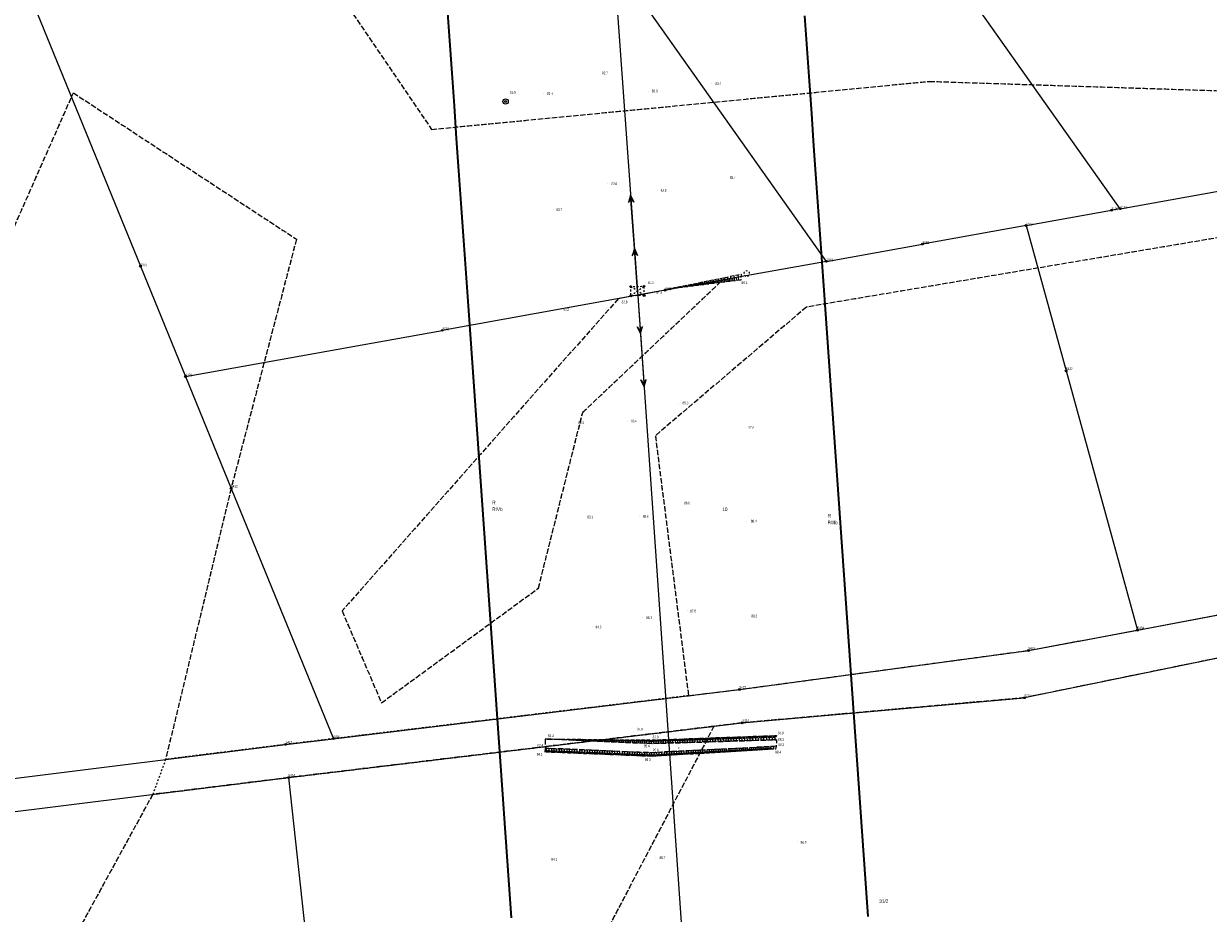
# Model space of a CAD drawing. Header units: metres. Extents: x 6524698 to 6533081, y 5883213 to 5896811.
# Tile 56 of 131: x 6528569 to 6528902, y 5889561 to 5889811. Entities that reach past the tile are written whole.
import ezdxf
from ezdxf.enums import TextEntityAlignment as Align

# ---------------------------------------------------------------- set-up
doc = ezdxf.new("R2010")
doc.units = ezdxf.units.M
for name, pattern in [('mapa zasadnicza$0$1.0_0.5', [1.5, 1, -0.5]), ('mapa zasadnicza$0$1.5_0.5', [2, 1.5, -0.5]), ('mapa zasadnicza$0$219-500', [0]), ('mapa zasadnicza$0$egkk-500', [2, 1.5, -0.5]), ('mapa zasadnicza$0$egug-500', [1, 0.5, -0.5]), ('mapa zasadnicza$0$suep_wn_500', [0]), ('mapa zasadnicza$0$supp_500', [1, 0.5, -0.5])]:
    doc.linetypes.add(name, pattern=pattern)
for name, color, linetype in [('mapa zasadnicza$0$000 Inne (niezydentyfikowane)', 7, 'Continuous'), ('mapa zasadnicza$0$202-punkt graniczny', 7, 'Continuous'), ('mapa zasadnicza$0$202-punkt graniczny-Atr103', 7, 'Continuous'), ('mapa zasadnicza$0$209-oznaczenie konturu klasyfikacyjnego', 7, 'Continuous'), ('mapa zasadnicza$0$210-oznaczenie konturu użytku gruntowego', 7, 'Continuous'), ('mapa zasadnicza$0$211-numer działki ewidencyjnej', 7, 'Continuous'), ('mapa zasadnicza$0$217-kontur klasyfikacyjny', 7, 'Continuous'), ('mapa zasadnicza$0$218-kontur użytku gruntowego', 7, 'Continuous'), ('mapa zasadnicza$0$219-działka ewidencyjna', 7, 'Continuous'), ('mapa zasadnicza$0$drzewo liściaste', 7, 'Continuous'), ('mapa zasadnicza$0$jezdnia', 7, 'Continuous'), ('mapa zasadnicza$0$jezdnia-Atr17', 7, 'Continuous'), ('mapa zasadnicza$0$pikieta naturalna', 7, 'Continuous'), ('mapa zasadnicza$0$pikieta naturalna-Atr2', 7, 'Continuous'), ('mapa zasadnicza$0$przewód elektroenergetyczny wysokiego napięcia', 7, 'Continuous'), ('mapa zasadnicza$0$skarpa nieumocniona', 7, 'Continuous'), ('mapa zasadnicza$0$studnia zwykła', 7, 'Continuous'), ('mapa zasadnicza$0$słup przewodów napowietrznych', 7, 'Continuous')]:
    doc.layers.add(name, color=color, linetype=linetype)
doc.styles.add('mapa zasadnicza$0$STANDARD', font='Working1250', dxfattribs={"width": 0.75})

# ---------------------------------------------------------------- blocks, each defined once
blk = doc.blocks.new('mapa zasadnicza$0$202')
at = {"color": 0, "linetype": 'Continuous', "lineweight": 0}
blk.add_circle((0, 0), 0.25, dxfattribs=at)
blk = doc.blocks.new('mapa zasadnicza$0$PW01')
at = {"linetype": 'Continuous', "lineweight": 13}
h = blk.add_hatch(color=0, dxfattribs=at)
edge = h.paths.add_edge_path()
edge.add_arc((0, 0), 0.045, 0, 360)
blk = doc.blocks.new('mapa zasadnicza$0$US13')
at = {"color": 0, "linetype": 'Continuous', "lineweight": 13}
for radius in [0.75, 0.25]:
    blk.add_circle((0, 0), radius, dxfattribs=at)
blk = doc.blocks.new('mapa zasadnicza$0$OP021')
at = {"linetype": 'Continuous', "lineweight": 13}
h = blk.add_hatch(color=0, dxfattribs=at)
edge = h.paths.add_edge_path()
edge.add_arc((0, 0), 0.05, 0, 360)
at = {"color": 0, "linetype": 'Continuous', "lineweight": 13}
for centre, start, end in [((-0.38, 0.124), 121.308, 202.548), ((0, 0.4), 49.272, 130.728), ((0.38, 0.124), 337.452, 58.692), ((-0.235, -0.324), 193.221, 274.871), ((0.235, -0.324), 265.129, 346.779)]:
    blk.add_arc(centre, 0.4, start, end, dxfattribs=at)
blk = doc.blocks.new('mapa zasadnicza$0$SM05')
at = {"color": 0, "linetype": 'Continuous', "lineweight": 13}
blk.add_circle((0, 0), 0.25, dxfattribs=at)
blk = doc.blocks.new('mapa zasadnicza$0$SUEP3')
at = {"color": 0, "linetype": 'Continuous'}
for p, q in [((0, 0), (12.003, 0)), ((12.003, 0), (10.003, 0.75)), ((10.003, 0.75), (11.003, 0)), ((12.003, 0), (10.003, -0.75)), ((11.003, 0), (10.003, -0.75)), ((12.003, 0), (27.003, 0)), ((27.003, 0), (25.003, 0.75)), ((25.003, 0.75), (26.003, 0)), ((27.003, 0), (25.003, -0.75)), ((26.003, 0), (25.003, -0.75))]:
    blk.add_line(p, q, dxfattribs=at)

msp = doc.modelspace()

# ---------------------------------------------------------------- linework, layer by layer
at = {"layer": 'mapa zasadnicza$0$000 Inne (niezydentyfikowane)', "color": 7, "linetype": 'Continuous', "lineweight": 35, "flags": 128}
for points in [[(6528705.81, 5889559.334), (6528705.34, 5889566.002), (6528704.869, 5889572.671), (6528704.399, 5889579.34), (6528703.928, 5889586.008), (6528703.458, 5889592.677), (6528702.988, 5889599.345), (6528702.517, 5889606.014), (6528702.047, 5889612.683), (6528701.576, 5889619.351), (6528701.106, 5889626.02), (6528700.635, 5889632.688), (6528700.165, 5889639.357), (6528699.694, 5889646.025), (6528699.224, 5889652.694), (6528698.753, 5889659.363), (6528698.283, 5889666.031), (6528697.812, 5889672.7), (6528697.342, 5889679.368), (6528696.871, 5889686.037), (6528696.401, 5889692.706), (6528695.931, 5889699.374), (6528695.46, 5889706.043), (6528694.99, 5889712.711), (6528694.519, 5889719.38), (6528694.049, 5889726.049), (6528693.578, 5889732.717), (6528692.937, 5889741.891), (6528692.298, 5889751.033), (6528691.659, 5889760.175), (6528691.02, 5889769.317), (6528690.381, 5889778.458), (6528689.742, 5889787.6), (6528689.103, 5889796.742), (6528688.464, 5889805.884), (6528687.825, 5889815.026)], [(6528788.22, 5889812.857), (6528788.859, 5889803.715), (6528789.498, 5889794.573), (6528790.137, 5889785.431), (6528790.776, 5889776.29), (6528791.415, 5889767.148), (6528792.054, 5889758.006), (6528792.693, 5889748.864), (6528793.33, 5889739.755), (6528793.801, 5889733.086), (6528794.271, 5889726.417), (6528794.742, 5889719.749), (6528795.212, 5889713.08), (6528795.683, 5889706.412), (6528796.153, 5889699.743), (6528796.624, 5889693.075), (6528797.094, 5889686.406), (6528797.564, 5889679.737), (6528798.035, 5889673.069), (6528798.505, 5889666.4), (6528798.976, 5889659.732), (6528799.446, 5889653.063), (6528799.917, 5889646.394), (6528800.387, 5889639.726), (6528800.858, 5889633.057), (6528801.328, 5889626.389), (6528801.799, 5889619.72), (6528802.269, 5889613.051), (6528802.74, 5889606.383), (6528803.21, 5889599.714), (6528803.681, 5889593.046), (6528804.151, 5889586.377), (6528804.621, 5889579.709), (6528805.092, 5889573.04), (6528805.562, 5889566.371), (6528806.033, 5889559.703)]]:
    msp.add_lwpolyline(points, dxfattribs=at)
at = {"layer": 'mapa zasadnicza$0$000 Inne (niezydentyfikowane)', "color": 7, "linetype": 'Continuous', "lineweight": 25, "flags": 128}
for points in [[(6528759.09, 5889737.23), (6528759, 5889737.99)], [(6528759.62, 5889737.29), (6528759.52, 5889738.09)], [(6528760.18, 5889737.36), (6528760.08, 5889738.21)], [(6528760.77, 5889737.44), (6528760.66, 5889738.32)], [(6528761.39, 5889737.52), (6528761.27, 5889738.45)], [(6528761.71, 5889737.56), (6528761.65, 5889738.03)], [(6528762.03, 5889737.6), (6528761.91, 5889738.58)], [(6528762.37, 5889737.64), (6528762.31, 5889738.14)], [(6528762.72, 5889737.69), (6528762.59, 5889738.71)], [(6528763.07, 5889737.73), (6528763.01, 5889738.26)], [(6528763.44, 5889737.78), (6528763.3, 5889738.86)], [(6528763.81, 5889737.82), (6528763.74, 5889738.38)], [(6528764.19, 5889737.87), (6528764.05, 5889739.01)], [(6528764.58, 5889737.92), (6528764.51, 5889738.5)], [(6528764.98, 5889737.97), (6528764.83, 5889739.17)], [(6528765.4, 5889738.02), (6528765.32, 5889738.64)], [(6528765.82, 5889738.08), (6528765.66, 5889739.34)], [(6528766.25, 5889738.13), (6528766.17, 5889738.78)], [(6528766.7, 5889738.19), (6528766.53, 5889739.51)], [(6528767.15, 5889738.25), (6528767.07, 5889738.92)], [(6528767.62, 5889738.31), (6528767.45, 5889739.7)], [(6528768.1, 5889738.37), (6528768.01, 5889739.08)], [(6528768.6, 5889738.43), (6528768.42, 5889739.89)], [(6528769.14, 5889738.5), (6528769.04, 5889739.25)], [(6528769.77, 5889738.58), (6528769.58, 5889740.13)], [(6528749.12, 5889735.97), (6528749.12, 5889735.99)], [(6528749.37, 5889736), (6528749.37, 5889736.02)], [(6528749.62, 5889736.03), (6528749.61, 5889736.09)], [(6528749.87, 5889736.06), (6528749.87, 5889736.1)], [(6528750.12, 5889736.09), (6528750.11, 5889736.19)], [(6528750.37, 5889736.12), (6528750.36, 5889736.18)], [(6528750.62, 5889736.16), (6528750.6, 5889736.29)], [(6528750.87, 5889736.19), (6528750.86, 5889736.26)], [(6528751.12, 5889736.22), (6528751.1, 5889736.39)], [(6528751.37, 5889736.25), (6528751.35, 5889736.34)], [(6528751.61, 5889736.28), (6528751.59, 5889736.49)], [(6528751.86, 5889736.31), (6528751.85, 5889736.43)], [(6528752.11, 5889736.34), (6528752.08, 5889736.59)], [(6528752.36, 5889736.38), (6528752.35, 5889736.51)], [(6528752.61, 5889736.41), (6528752.58, 5889736.69)], [(6528752.86, 5889736.44), (6528752.84, 5889736.59)], [(6528753.11, 5889736.47), (6528753.07, 5889736.79)], [(6528753.36, 5889736.5), (6528753.34, 5889736.67)], [(6528753.61, 5889736.53), (6528753.56, 5889736.89)], [(6528753.86, 5889736.57), (6528753.83, 5889736.75)], [(6528754.11, 5889736.6), (6528754.06, 5889736.99)], [(6528754.35, 5889736.63), (6528754.33, 5889736.83)], [(6528754.6, 5889736.66), (6528754.55, 5889737.09)], [(6528754.85, 5889736.69), (6528754.82, 5889736.91)], [(6528755.1, 5889736.72), (6528755.04, 5889737.19)], [(6528755.35, 5889736.75), (6528755.32, 5889737)], [(6528755.6, 5889736.79), (6528755.54, 5889737.29)], [(6528755.85, 5889736.82), (6528755.82, 5889737.08)], [(6528756.1, 5889736.85), (6528756.03, 5889737.39)], [(6528756.35, 5889736.88), (6528756.31, 5889737.16)], [(6528756.6, 5889736.91), (6528756.52, 5889737.49)], [(6528756.85, 5889736.94), (6528756.81, 5889737.24)], [(6528757.09, 5889736.97), (6528757.02, 5889737.59)], [(6528757.34, 5889737.01), (6528757.3, 5889737.32)], [(6528757.59, 5889737.04), (6528757.51, 5889737.69)], [(6528757.84, 5889737.07), (6528757.8, 5889737.4)], [(6528758.09, 5889737.1), (6528758, 5889737.79)], [(6528758.34, 5889737.13), (6528758.29, 5889737.48)], [(6528758.59, 5889737.16), (6528758.5, 5889737.89)], [(6528758.84, 5889737.19), (6528758.79, 5889737.57)], [(6528759.35, 5889737.26), (6528759.31, 5889737.65)], [(6528759.9, 5889737.33), (6528759.85, 5889737.74)], [(6528760.47, 5889737.4), (6528760.42, 5889737.83)], [(6528761.07, 5889737.48), (6528761.02, 5889737.93)], [(6528715.9, 5889609.63), (6528715.9, 5889609.62)], [(6528716.15, 5889609.63), (6528716.15, 5889609.62)], [(6528716.41, 5889609.63), (6528716.41, 5889609.6)], [(6528716.66, 5889609.63), (6528716.66, 5889609.61)], [(6528716.92, 5889609.62), (6528716.92, 5889609.58)], [(6528717.17, 5889609.62), (6528717.17, 5889609.59)], [(6528717.42, 5889609.62), (6528717.42, 5889609.55)], [(6528717.68, 5889609.62), (6528717.68, 5889609.58)], [(6528717.93, 5889609.61), (6528717.93, 5889609.53)], [(6528718.19, 5889609.61), (6528718.19, 5889609.57)], [(6528718.44, 5889609.61), (6528718.44, 5889609.51)], [(6528718.69, 5889609.61), (6528718.69, 5889609.55)], [(6528718.95, 5889609.6), (6528718.95, 5889609.49)], [(6528719.2, 5889609.6), (6528719.2, 5889609.54)], [(6528719.46, 5889609.6), (6528719.46, 5889609.47)], [(6528719.71, 5889609.6), (6528719.71, 5889609.53)], [(6528719.97, 5889609.59), (6528719.96, 5889609.44)], [(6528720.22, 5889609.59), (6528720.22, 5889609.51)], [(6528720.47, 5889609.59), (6528720.47, 5889609.42)], [(6528720.73, 5889609.59), (6528720.73, 5889609.5)], [(6528720.98, 5889609.58), (6528720.98, 5889609.4)], [(6528721.24, 5889609.58), (6528721.23, 5889609.49)], [(6528721.49, 5889609.58), (6528721.49, 5889609.38)], [(6528721.74, 5889609.58), (6528721.74, 5889609.47)], [(6528722, 5889609.57), (6528722, 5889609.36)], [(6528722.25, 5889609.57), (6528722.25, 5889609.46)], [(6528722.51, 5889609.57), (6528722.5, 5889609.34)], [(6528722.76, 5889609.57), (6528722.76, 5889609.45)], [(6528723.01, 5889609.56), (6528723.01, 5889609.31)], [(6528723.27, 5889609.56), (6528723.27, 5889609.43)], [(6528723.52, 5889609.56), (6528723.52, 5889609.29)], [(6528723.78, 5889609.56), (6528723.78, 5889609.42)], [(6528724.03, 5889609.55), (6528724.03, 5889609.27)], [(6528724.28, 5889609.55), (6528724.28, 5889609.4)], [(6528724.54, 5889609.55), (6528724.54, 5889609.25)], [(6528724.79, 5889609.55), (6528724.79, 5889609.39)], [(6528725.05, 5889609.54), (6528725.04, 5889609.23)], [(6528725.3, 5889609.54), (6528725.3, 5889609.38)], [(6528725.56, 5889609.54), (6528725.55, 5889609.2)], [(6528725.81, 5889609.54), (6528725.81, 5889609.36)], [(6528726.06, 5889609.53), (6528726.06, 5889609.18)], [(6528726.32, 5889609.53), (6528726.32, 5889609.35)], [(6528726.57, 5889609.53), (6528726.57, 5889609.16)], [(6528726.83, 5889609.52), (6528726.82, 5889609.34)], [(6528727.08, 5889609.52), (6528727.08, 5889609.14)], [(6528727.33, 5889609.52), (6528727.33, 5889609.32)], [(6528727.59, 5889609.52), (6528727.58, 5889609.12)], [(6528727.84, 5889609.51), (6528727.84, 5889609.31)], [(6528728.1, 5889609.51), (6528728.09, 5889609.1)], [(6528728.35, 5889609.51), (6528728.35, 5889609.3)], [(6528728.6, 5889609.51), (6528728.6, 5889609.07)], [(6528728.86, 5889609.5), (6528728.86, 5889609.28)], [(6528729.11, 5889609.5), (6528729.11, 5889609.05)], [(6528729.37, 5889609.5), (6528729.36, 5889609.27)], [(6528729.62, 5889609.5), (6528729.62, 5889609.03)], [(6528729.87, 5889609.49), (6528729.87, 5889609.26)], [(6528730.13, 5889609.49), (6528730.12, 5889609.01)], [(6528730.38, 5889609.49), (6528730.38, 5889609.24)], [(6528730.64, 5889609.49), (6528730.63, 5889608.99)], [(6528730.89, 5889609.48), (6528730.89, 5889609.23)], [(6528731.15, 5889609.48), (6528731.14, 5889608.97)], [(6528731.4, 5889609.48), (6528731.4, 5889609.22)], [(6528731.65, 5889609.48), (6528731.65, 5889608.94)], [(6528731.91, 5889609.47), (6528731.9, 5889609.2)], [(6528732.16, 5889609.47), (6528732.16, 5889608.92)], [(6528732.42, 5889609.47), (6528732.41, 5889609.19)], [(6528732.67, 5889609.47), (6528732.66, 5889608.9)], [(6528732.92, 5889609.46), (6528732.92, 5889609.18)], [(6528733.18, 5889609.46), (6528733.17, 5889608.88)], [(6528733.43, 5889609.46), (6528733.43, 5889609.16)], [(6528733.69, 5889609.46), (6528733.68, 5889608.86)], [(6528733.94, 5889609.45), (6528733.94, 5889609.15)], [(6528734.19, 5889609.45), (6528734.19, 5889608.83)], [(6528734.45, 5889609.45), (6528734.45, 5889609.14)], [(6528734.7, 5889609.45), (6528734.7, 5889608.81)], [(6528734.96, 5889609.44), (6528734.95, 5889609.12)], [(6528735.21, 5889609.44), (6528735.2, 5889608.79)], [(6528735.46, 5889609.44), (6528735.46, 5889609.11)], [(6528735.72, 5889609.44), (6528735.71, 5889608.77)], [(6528735.97, 5889609.43), (6528735.97, 5889609.1)], [(6528736.23, 5889609.43), (6528736.22, 5889608.75)], [(6528736.48, 5889609.43), (6528736.48, 5889609.08)], [(6528736.73, 5889609.42), (6528736.73, 5889608.73)], [(6528736.99, 5889609.42), (6528736.99, 5889609.07)], [(6528737.24, 5889609.42), (6528737.24, 5889608.7)], [(6528737.5, 5889609.42), (6528737.49, 5889609.06)], [(6528737.75, 5889609.41), (6528737.74, 5889608.68)], [(6528738.01, 5889609.41), (6528738, 5889609.04)], [(6528738.26, 5889609.41), (6528738.25, 5889608.66)], [(6528738.51, 5889609.41), (6528738.51, 5889609.03)], [(6528738.76, 5889609.4), (6528738.75, 5889608.64)], [(6528739.02, 5889609.4), (6528739.01, 5889609.01)], [(6528739.27, 5889609.4), (6528739.27, 5889608.62)], [(6528739.53, 5889609.4), (6528739.53, 5889609)], [(6528739.8, 5889609.39), (6528739.79, 5889608.59)], [(6528740.06, 5889609.39), (6528740.06, 5889608.99)], [(6528740.33, 5889609.39), (6528740.32, 5889608.57)], [(6528740.6, 5889609.39), (6528740.6, 5889608.97)], [(6528740.88, 5889609.38), (6528740.87, 5889608.55)], [(6528741.16, 5889609.38), (6528741.15, 5889608.96)], [(6528741.44, 5889609.38), (6528741.43, 5889608.52)], [(6528741.72, 5889609.37), (6528741.72, 5889608.94)], [(6528742.01, 5889609.37), (6528742, 5889608.5)], [(6528742.3, 5889609.37), (6528742.29, 5889608.93)], [(6528742.59, 5889609.37), (6528742.58, 5889608.47)], [(6528742.89, 5889609.36), (6528742.89, 5889608.91)], [(6528743.19, 5889609.36), (6528743.18, 5889608.44)], [(6528743.5, 5889609.36), (6528743.49, 5889608.89)], [(6528743.8, 5889609.35), (6528743.8, 5889608.42)], [(6528744.12, 5889609.35), (6528744.11, 5889608.88)], [(6528744.43, 5889609.35), (6528744.42, 5889608.39)], [(6528744.75, 5889609.34), (6528744.75, 5889608.86)], [(6528745.07, 5889609.34), (6528745.06, 5889608.36)], [(6528745.4, 5889609.35), (6528745.42, 5889608.85)], [(6528745.73, 5889609.36), (6528745.76, 5889608.37)], [(6528746.06, 5889609.37), (6528746.08, 5889608.88)], [(6528746.39, 5889609.39), (6528746.43, 5889608.39)], [(6528746.72, 5889609.4), (6528746.74, 5889608.9)], [(6528747.05, 5889609.41), (6528747.09, 5889608.41)], [(6528747.39, 5889609.42), (6528747.41, 5889608.92)], [(6528747.72, 5889609.43), (6528747.76, 5889608.43)], [(6528748.05, 5889609.45), (6528748.07, 5889608.95)], [(6528748.39, 5889609.46), (6528748.42, 5889608.45)], [(6528748.72, 5889609.47), (6528748.74, 5889608.97)], [(6528749.06, 5889609.48), (6528749.09, 5889608.47)], [(6528749.39, 5889609.5), (6528749.41, 5889608.99)], [(6528749.73, 5889609.51), (6528749.77, 5889608.5)], [(6528750.07, 5889609.52), (6528750.08, 5889609.01)], [(6528750.4, 5889609.53), (6528750.44, 5889608.52)], [(6528750.74, 5889609.54), (6528750.76, 5889609.04)], [(6528751.08, 5889609.56), (6528751.12, 5889608.54)], [(6528751.42, 5889609.57), (6528751.44, 5889609.06)], [(6528751.76, 5889609.58), (6528751.8, 5889608.56)], [(6528752.1, 5889609.59), (6528752.12, 5889609.08)], [(6528752.45, 5889609.61), (6528752.48, 5889608.58)], [(6528752.79, 5889609.62), (6528752.81, 5889609.1)], [(6528753.13, 5889609.63), (6528753.17, 5889608.6)], [(6528753.48, 5889609.65), (6528753.5, 5889609.13)], [(6528753.82, 5889609.66), (6528753.86, 5889608.62)], [(6528754.17, 5889609.67), (6528754.19, 5889609.15)], [(6528754.51, 5889609.68), (6528754.55, 5889608.64)], [(6528754.86, 5889609.7), (6528754.88, 5889609.17)], [(6528755.21, 5889609.71), (6528755.25, 5889608.66)], [(6528755.56, 5889609.72), (6528755.58, 5889609.2)], [(6528755.91, 5889609.73), (6528755.95, 5889608.68)], [(6528756.26, 5889609.75), (6528756.28, 5889609.22)], [(6528756.61, 5889609.76), (6528756.65, 5889608.7)], [(6528756.96, 5889609.77), (6528756.98, 5889609.24)], [(6528757.31, 5889609.79), (6528757.35, 5889608.73)], [(6528757.67, 5889609.8), (6528757.69, 5889609.27)], [(6528758.02, 5889609.81), (6528758.06, 5889608.75)], [(6528758.38, 5889609.82), (6528758.39, 5889609.29)], [(6528758.73, 5889609.84), (6528758.77, 5889608.77)], [(6528759.09, 5889609.85), (6528759.11, 5889609.32)], [(6528759.44, 5889609.86), (6528759.48, 5889608.79)], [(6528759.8, 5889609.88), (6528759.82, 5889609.34)], [(6528760.16, 5889609.89), (6528760.2, 5889608.81)], [(6528760.52, 5889609.9), (6528760.54, 5889609.36)], [(6528760.88, 5889609.92), (6528760.92, 5889608.83)], [(6528761.24, 5889609.93), (6528761.26, 5889609.39)], [(6528761.6, 5889609.94), (6528761.64, 5889608.86)], [(6528761.96, 5889609.96), (6528761.98, 5889609.41)], [(6528762.33, 5889609.97), (6528762.37, 5889608.88)], [(6528762.69, 5889609.98), (6528762.71, 5889609.44)], [(6528763.06, 5889610), (6528763.1, 5889608.9)], [(6528763.42, 5889610.01), (6528763.44, 5889609.46)], [(6528763.79, 5889610.02), (6528763.83, 5889608.92)], [(6528764.15, 5889610.04), (6528764.17, 5889609.48)], [(6528764.52, 5889610.05), (6528764.56, 5889608.94)], [(6528764.89, 5889610.06), (6528764.91, 5889609.51)], [(6528765.26, 5889610.08), (6528765.3, 5889608.97)], [(6528765.63, 5889610.09), (6528765.65, 5889609.53)], [(6528766, 5889610.1), (6528766.04, 5889608.99)], [(6528766.37, 5889610.12), (6528766.39, 5889609.56)], [(6528766.74, 5889610.13), (6528766.78, 5889609.01)], [(6528767.12, 5889610.14), (6528767.14, 5889609.58)], [(6528767.49, 5889610.16), (6528767.53, 5889609.03)], [(6528767.86, 5889610.17), (6528767.89, 5889609.61)], [(6528768.24, 5889610.19), (6528768.28, 5889609.06)], [(6528768.62, 5889610.2), (6528768.64, 5889609.63)], [(6528768.99, 5889610.21), (6528769.03, 5889609.08)], [(6528769.37, 5889610.23), (6528769.39, 5889609.66)], [(6528769.75, 5889610.24), (6528769.79, 5889609.1)], [(6528770.13, 5889610.25), (6528770.15, 5889609.68)], [(6528770.51, 5889610.27), (6528770.55, 5889609.13)], [(6528770.89, 5889610.28), (6528770.91, 5889609.71)], [(6528771.27, 5889610.29), (6528771.31, 5889609.15)], [(6528771.65, 5889610.31), (6528771.67, 5889609.73)], [(6528772.03, 5889610.32), (6528772.07, 5889609.17)], [(6528772.41, 5889610.34), (6528772.43, 5889609.76)], [(6528772.8, 5889610.35), (6528772.84, 5889609.2)], [(6528773.18, 5889610.36), (6528773.2, 5889609.78)], [(6528773.57, 5889610.38), (6528773.61, 5889609.22)], [(6528773.95, 5889610.39), (6528773.97, 5889609.81)], [(6528774.34, 5889610.4), (6528774.38, 5889609.24)], [(6528774.73, 5889610.42), (6528774.75, 5889609.84)], [(6528775.12, 5889610.43), (6528775.16, 5889609.27)], [(6528775.5, 5889610.45), (6528775.53, 5889609.86)], [(6528775.89, 5889610.46), (6528775.94, 5889609.29)], [(6528776.28, 5889610.47), (6528776.31, 5889609.89)], [(6528776.68, 5889610.49), (6528776.72, 5889609.31)], [(6528777.07, 5889610.5), (6528777.09, 5889609.91)], [(6528777.46, 5889610.52), (6528777.5, 5889609.34)], [(6528777.85, 5889610.53), (6528777.88, 5889609.94)], [(6528778.25, 5889610.55), (6528778.29, 5889609.36)], [(6528778.64, 5889610.56), (6528778.66, 5889609.97)], [(6528779.04, 5889610.57), (6528779.08, 5889609.38)], [(6528779.44, 5889610.59), (6528779.46, 5889609.99)], [(6528779.83, 5889610.6), (6528779.88, 5889609.41)], [(6528780.23, 5889610.62), (6528780.23, 5889610.5)], [(6528715.62, 5889605.93), (6528715.67, 5889607.01)], [(6528715.98, 5889605.91), (6528716, 5889606.45)], [(6528716.34, 5889605.9), (6528716.39, 5889606.98)], [(6528716.7, 5889605.88), (6528716.73, 5889606.42)], [(6528717.07, 5889605.87), (6528717.11, 5889606.95)], [(6528717.43, 5889605.85), (6528717.45, 5889606.39)], [(6528717.79, 5889605.84), (6528717.83, 5889606.92)], [(6528718.15, 5889605.82), (6528718.17, 5889606.36)], [(6528718.51, 5889605.81), (6528718.55, 5889606.89)], [(6528718.87, 5889605.79), (6528718.89, 5889606.33)], [(6528719.23, 5889605.78), (6528719.27, 5889606.86)], [(6528719.59, 5889605.76), (6528719.61, 5889606.3)], [(6528719.95, 5889605.75), (6528719.99, 5889606.83)], [(6528720.3, 5889605.73), (6528720.33, 5889606.27)], [(6528720.66, 5889605.72), (6528720.71, 5889606.8)], [(6528721.02, 5889605.7), (6528721.04, 5889606.24)], [(6528721.38, 5889605.69), (6528721.42, 5889606.77)], [(6528721.74, 5889605.68), (6528721.76, 5889606.21)], [(6528722.1, 5889605.66), (6528722.14, 5889606.74)], [(6528722.46, 5889605.65), (6528722.48, 5889606.18)], [(6528722.81, 5889605.63), (6528722.86, 5889606.7)], [(6528723.17, 5889605.62), (6528723.19, 5889606.15)], [(6528723.53, 5889605.6), (6528723.57, 5889606.67)], [(6528723.89, 5889605.59), (6528723.91, 5889606.12)], [(6528724.24, 5889605.57), (6528724.29, 5889606.64)], [(6528724.6, 5889605.56), (6528724.62, 5889606.09)], [(6528724.96, 5889605.54), (6528725, 5889606.61)], [(6528725.31, 5889605.53), (6528725.33, 5889606.06)], [(6528725.67, 5889605.51), (6528725.71, 5889606.58)], [(6528726.03, 5889605.5), (6528726.05, 5889606.03)], [(6528726.38, 5889605.48), (6528726.43, 5889606.55)], [(6528726.74, 5889605.47), (6528726.76, 5889606)], [(6528727.09, 5889605.45), (6528727.14, 5889606.52)], [(6528727.45, 5889605.44), (6528727.47, 5889605.97)], [(6528727.8, 5889605.43), (6528727.85, 5889606.49)], [(6528728.16, 5889605.41), (6528728.18, 5889605.94)], [(6528728.51, 5889605.4), (6528728.56, 5889606.46)], [(6528728.87, 5889605.38), (6528728.89, 5889605.91)], [(6528729.22, 5889605.37), (6528729.27, 5889606.43)], [(6528729.58, 5889605.35), (6528729.6, 5889605.88)], [(6528729.93, 5889605.34), (6528729.97, 5889606.4)], [(6528730.28, 5889605.32), (6528730.31, 5889605.85)], [(6528730.64, 5889605.31), (6528730.68, 5889606.37)], [(6528730.99, 5889605.29), (6528731.01, 5889605.82)], [(6528731.34, 5889605.28), (6528731.39, 5889606.34)], [(6528731.7, 5889605.27), (6528731.72, 5889605.8)], [(6528732.05, 5889605.25), (6528732.09, 5889606.31)], [(6528732.4, 5889605.24), (6528732.43, 5889605.77)], [(6528732.76, 5889605.22), (6528732.8, 5889606.28)], [(6528733.11, 5889605.21), (6528733.13, 5889605.74)], [(6528733.46, 5889605.19), (6528733.5, 5889606.25)], [(6528733.81, 5889605.18), (6528733.83, 5889605.71)], [(6528734.16, 5889605.16), (6528734.21, 5889606.22)], [(6528734.52, 5889605.15), (6528734.54, 5889605.68)], [(6528734.87, 5889605.14), (6528734.91, 5889606.19)], [(6528735.22, 5889605.12), (6528735.24, 5889605.65)], [(6528735.57, 5889605.11), (6528735.61, 5889606.16)], [(6528735.92, 5889605.09), (6528735.94, 5889605.62)], [(6528736.27, 5889605.08), (6528736.32, 5889606.13)], [(6528736.62, 5889605.06), (6528736.64, 5889605.59)], [(6528736.97, 5889605.05), (6528737.02, 5889606.1)], [(6528737.32, 5889605.03), (6528737.34, 5889605.56)], [(6528737.67, 5889605.02), (6528737.72, 5889606.07)], [(6528738.02, 5889605.01), (6528738.04, 5889605.53)], [(6528738.37, 5889604.99), (6528738.42, 5889606.04)], [(6528738.72, 5889604.98), (6528738.74, 5889605.5)], [(6528739.07, 5889604.96), (6528739.11, 5889606.01)], [(6528739.42, 5889604.95), (6528739.44, 5889605.47)], [(6528739.77, 5889604.93), (6528739.81, 5889605.98)], [(6528740.12, 5889604.92), (6528740.14, 5889605.44)], [(6528740.47, 5889604.9), (6528740.51, 5889605.95)], [(6528740.81, 5889604.89), (6528740.84, 5889605.41)], [(6528741.16, 5889604.88), (6528741.21, 5889605.92)], [(6528741.51, 5889604.86), (6528741.53, 5889605.38)], [(6528741.86, 5889604.85), (6528741.9, 5889605.89)], [(6528742.21, 5889604.83), (6528742.23, 5889605.35)], [(6528742.55, 5889604.82), (6528742.6, 5889605.86)], [(6528742.9, 5889604.8), (6528742.92, 5889605.32)], [(6528743.25, 5889604.79), (6528743.29, 5889605.83)], [(6528743.59, 5889604.78), (6528743.61, 5889605.3)], [(6528743.94, 5889604.76), (6528743.98, 5889605.8)], [(6528744.28, 5889604.75), (6528744.3, 5889605.27)], [(6528744.63, 5889604.73), (6528744.67, 5889605.77)], [(6528744.97, 5889604.72), (6528744.99, 5889605.24)], [(6528745.32, 5889604.72), (6528745.26, 5889605.76)], [(6528745.67, 5889604.74), (6528745.64, 5889605.26)], [(6528746.02, 5889604.76), (6528745.96, 5889605.81)], [(6528746.37, 5889604.78), (6528746.34, 5889605.31)], [(6528746.73, 5889604.8), (6528746.66, 5889605.86)], [(6528747.08, 5889604.82), (6528747.05, 5889605.35)], [(6528747.44, 5889604.84), (6528747.37, 5889605.91)], [(6528747.79, 5889604.86), (6528747.76, 5889605.4)], [(6528748.15, 5889604.88), (6528748.09, 5889605.95)], [(6528748.5, 5889604.91), (6528748.47, 5889605.44)], [(6528748.86, 5889604.93), (6528748.8, 5889605.99)], [(6528749.21, 5889604.95), (6528749.18, 5889605.48)], [(6528749.56, 5889604.97), (6528749.5, 5889606.03)], [(6528749.92, 5889604.99), (6528749.88, 5889605.52)], [(6528750.27, 5889605.01), (6528750.2, 5889606.06)], [(6528750.61, 5889605.03), (6528750.58, 5889605.55)], [(6528750.96, 5889605.05), (6528750.9, 5889606.1)], [(6528751.31, 5889605.07), (6528751.28, 5889605.59)], [(6528751.66, 5889605.09), (6528751.59, 5889606.13)], [(6528752, 5889605.11), (6528751.97, 5889605.63)], [(6528752.34, 5889605.13), (6528752.28, 5889606.17)], [(6528752.69, 5889605.15), (6528752.66, 5889605.67)], [(6528753.03, 5889605.17), (6528752.97, 5889606.2)], [(6528753.37, 5889605.19), (6528753.34, 5889605.7)], [(6528753.71, 5889605.21), (6528753.65, 5889606.23)], [(6528754.05, 5889605.23), (6528754.02, 5889605.74)], [(6528754.39, 5889605.25), (6528754.33, 5889606.27)], [(6528754.73, 5889605.27), (6528754.7, 5889605.78)], [(6528755.06, 5889605.29), (6528755, 5889606.3)], [(6528755.4, 5889605.31), (6528755.37, 5889605.82)], [(6528755.73, 5889605.33), (6528755.67, 5889606.33)], [(6528756.06, 5889605.35), (6528756.03, 5889605.85)], [(6528756.4, 5889605.37), (6528756.34, 5889606.37)], [(6528756.73, 5889605.39), (6528756.7, 5889605.89)], [(6528757.06, 5889605.41), (6528757, 5889606.4)], [(6528757.38, 5889605.43), (6528757.35, 5889605.92)], [(6528757.71, 5889605.45), (6528757.65, 5889606.43)], [(6528758.04, 5889605.47), (6528758.01, 5889605.96)], [(6528758.36, 5889605.49), (6528758.3, 5889606.46)], [(6528758.69, 5889605.51), (6528758.66, 5889605.99)], [(6528759.01, 5889605.53), (6528758.95, 5889606.5)], [(6528759.33, 5889605.54), (6528759.3, 5889606.03)], [(6528759.65, 5889605.56), (6528759.6, 5889606.53)], [(6528759.97, 5889605.58), (6528759.94, 5889606.06)], [(6528760.29, 5889605.6), (6528760.23, 5889606.56)], [(6528760.61, 5889605.62), (6528760.58, 5889606.1)], [(6528760.92, 5889605.64), (6528760.87, 5889606.59)], [(6528761.24, 5889605.66), (6528761.21, 5889606.13)], [(6528761.55, 5889605.68), (6528761.5, 5889606.62)], [(6528761.87, 5889605.69), (6528761.84, 5889606.16)], [(6528762.18, 5889605.71), (6528762.12, 5889606.65)], [(6528762.49, 5889605.73), (6528762.46, 5889606.2)], [(6528762.8, 5889605.75), (6528762.75, 5889606.68)], [(6528763.11, 5889605.77), (6528763.08, 5889606.23)], [(6528763.42, 5889605.79), (6528763.36, 5889606.71)], [(6528763.72, 5889605.8), (6528763.7, 5889606.26)], [(6528764.03, 5889605.82), (6528763.98, 5889606.74)], [(6528764.34, 5889605.84), (6528764.31, 5889606.3)], [(6528764.64, 5889605.86), (6528764.59, 5889606.77)], [(6528764.94, 5889605.88), (6528764.92, 5889606.33)], [(6528765.24, 5889605.89), (6528765.19, 5889606.8)], [(6528765.54, 5889605.91), (6528765.52, 5889606.36)], [(6528765.84, 5889605.93), (6528765.79, 5889606.83)], [(6528766.14, 5889605.95), (6528766.12, 5889606.4)], [(6528766.44, 5889605.96), (6528766.39, 5889606.86)], [(6528766.74, 5889605.98), (6528766.71, 5889606.43)], [(6528767.03, 5889606), (6528766.98, 5889606.89)], [(6528767.33, 5889606.02), (6528767.3, 5889606.46)], [(6528767.62, 5889606.03), (6528767.57, 5889606.92)], [(6528767.91, 5889606.05), (6528767.89, 5889606.49)], [(6528768.21, 5889606.07), (6528768.15, 5889606.94)], [(6528768.5, 5889606.09), (6528768.47, 5889606.52)], [(6528768.79, 5889606.1), (6528768.74, 5889606.97)], [(6528769.08, 5889606.12), (6528769.05, 5889606.55)], [(6528769.36, 5889606.14), (6528769.31, 5889607)], [(6528769.65, 5889606.15), (6528769.63, 5889606.58)], [(6528769.94, 5889606.17), (6528769.89, 5889607.03)], [(6528770.22, 5889606.19), (6528770.2, 5889606.62)], [(6528770.51, 5889606.2), (6528770.46, 5889607.06)], [(6528770.79, 5889606.22), (6528770.76, 5889606.65)], [(6528771.07, 5889606.24), (6528771.02, 5889607.08)], [(6528771.35, 5889606.25), (6528771.33, 5889606.68)], [(6528771.63, 5889606.27), (6528771.58, 5889607.11)], [(6528771.91, 5889606.29), (6528771.89, 5889606.71)], [(6528772.19, 5889606.3), (6528772.15, 5889607.15)], [(6528772.47, 5889606.32), (6528772.45, 5889606.74)], [(6528772.75, 5889606.34), (6528772.71, 5889607.18)], [(6528773.03, 5889606.35), (6528773.01, 5889606.77)], [(6528773.31, 5889606.37), (6528773.26, 5889607.21)], [(6528773.59, 5889606.39), (6528773.57, 5889606.8)], [(6528773.87, 5889606.4), (6528773.82, 5889607.24)], [(6528774.15, 5889606.42), (6528774.12, 5889606.84)], [(6528774.42, 5889606.44), (6528774.38, 5889607.27)], [(6528774.7, 5889606.45), (6528774.68, 5889606.87)], [(6528774.98, 5889606.47), (6528774.93, 5889607.3)], [(6528775.25, 5889606.48), (6528775.23, 5889606.9)], [(6528775.53, 5889606.5), (6528775.48, 5889607.33)], [(6528775.8, 5889606.52), (6528775.78, 5889606.93)], [(6528776.08, 5889606.53), (6528776.03, 5889607.36)], [(6528776.35, 5889606.55), (6528776.33, 5889606.96)], [(6528776.63, 5889606.57), (6528776.58, 5889607.39)], [(6528776.9, 5889606.58), (6528776.88, 5889606.99)], [(6528777.18, 5889606.6), (6528777.13, 5889607.42)], [(6528777.45, 5889606.61), (6528777.42, 5889607.02)], [(6528777.72, 5889606.63), (6528777.67, 5889607.45)], [(6528777.99, 5889606.65), (6528777.97, 5889607.05)], [(6528778.27, 5889606.66), (6528778.22, 5889607.48)], [(6528778.54, 5889606.68), (6528778.52, 5889607.09)], [(6528778.82, 5889606.7), (6528778.77, 5889607.51)], [(6528779.14, 5889606.71), (6528779.11, 5889607.12)], [(6528779.59, 5889606.74), (6528779.54, 5889607.55)]]:
    msp.add_lwpolyline(points, dxfattribs=at)
at = {"layer": 'mapa zasadnicza$0$217-kontur klasyfikacyjny', "color": 92, "linetype": 'mapa zasadnicza$0$egkk-500', "lineweight": 18, "flags": 128}
for points in [[(6528651.11, 5889828.27), (6528683.33, 5889780.98)], [(6528683.33, 5889780.98), (6528823.32, 5889794.48)], [(6528823.32, 5889794.48), (6528950.94, 5889790.36)], [(6528528.86, 5889669.57), (6528582.61, 5889791.25)], [(6528582.61, 5889791.25), (6528645.34, 5889750.12)], [(6528958.55, 5889759.63), (6528788.73, 5889731.03)], [(6528645.34, 5889750.12), (6528626.96, 5889680.06)], [(6528725.83, 5889701.42), (6528765.17, 5889738.65)], [(6528765.17, 5889738.65), (6528749.04, 5889735.75)], [(6528749.04, 5889735.75), (6528735.83, 5889733.38)], [(6528735.83, 5889733.38), (6528658.16, 5889645.65)], [(6528788.73, 5889731.03), (6528746.26, 5889694.87)], [(6528713.37, 5889652.01), (6528725.83, 5889701.42)], [(6528746.26, 5889694.87), (6528755.59, 5889621.8)], [(6528626.96, 5889680.06), (6528608.54, 5889603.89)], [(6528669.25, 5889619.78), (6528713.37, 5889652.01)], [(6528881.83, 5889640.23), (6528936.85, 5889650.59)], [(6528658.16, 5889645.65), (6528669.25, 5889619.78)], [(6528851.16, 5889634.51), (6528881.83, 5889640.23)], [(6528769.92, 5889623.54), (6528851.16, 5889634.51)], [(6528914.2, 5889634.38), (6528850.04, 5889621.22)], [(6528655.71, 5889609.71), (6528755.59, 5889621.8)], [(6528755.59, 5889621.8), (6528769.92, 5889623.54)], [(6528850.04, 5889621.22), (6528770.71, 5889614.16)], [(6528762.74, 5889613.2), (6528643.07, 5889598.77)], [(6528762.74, 5889613.2), (6528685.73, 5889466.44)], [(6528770.71, 5889614.16), (6528762.74, 5889613.2)], [(6528608.54, 5889603.89), (6528642.31, 5889608.1)], [(6528642.31, 5889608.1), (6528655.71, 5889609.71)], [(6528643.07, 5889598.77), (6528604.92, 5889594.05)], [(6528604.92, 5889594.05), (6528568.27, 5889527.17)]]:
    msp.add_lwpolyline(points, dxfattribs=at)
at = {"layer": 'mapa zasadnicza$0$218-kontur użytku gruntowego', "color": 3, "linetype": 'mapa zasadnicza$0$egug-500', "lineweight": 18, "flags": 128}
for points in [[(6528651.11, 5889828.27), (6528683.33, 5889780.98)], [(6528683.33, 5889780.98), (6528823.32, 5889794.48)], [(6528823.32, 5889794.48), (6528950.94, 5889790.36)], [(6528528.86, 5889669.57), (6528582.61, 5889791.25)], [(6528582.61, 5889791.25), (6528645.34, 5889750.12)], [(6528958.55, 5889759.63), (6528788.73, 5889731.03)], [(6528645.34, 5889750.12), (6528626.96, 5889680.06)], [(6528725.83, 5889701.42), (6528765.17, 5889738.65)], [(6528765.17, 5889738.65), (6528749.04, 5889735.75)], [(6528749.04, 5889735.75), (6528735.83, 5889733.38)], [(6528735.83, 5889733.38), (6528658.16, 5889645.65)], [(6528788.73, 5889731.03), (6528746.26, 5889694.87)], [(6528713.37, 5889652.01), (6528725.83, 5889701.42)], [(6528746.26, 5889694.87), (6528755.59, 5889621.8)], [(6528626.96, 5889680.06), (6528608.54, 5889603.89)], [(6528669.25, 5889619.78), (6528713.37, 5889652.01)], [(6528881.83, 5889640.23), (6528936.85, 5889650.59)], [(6528658.16, 5889645.65), (6528669.25, 5889619.78)], [(6528851.16, 5889634.51), (6528881.83, 5889640.23)], [(6528769.92, 5889623.54), (6528851.16, 5889634.51)], [(6528914.2, 5889634.38), (6528850.04, 5889621.22)], [(6528755.59, 5889621.8), (6528655.71, 5889609.71)], [(6528755.59, 5889621.8), (6528769.92, 5889623.54)], [(6528850.04, 5889621.22), (6528770.71, 5889614.16)], [(6528643.07, 5889598.77), (6528762.74, 5889613.2)], [(6528762.74, 5889613.2), (6528685.73, 5889466.44)], [(6528770.71, 5889614.16), (6528762.74, 5889613.2)], [(6528642.31, 5889608.1), (6528608.54, 5889603.89)], [(6528655.71, 5889609.71), (6528642.31, 5889608.1)], [(6528608.54, 5889603.89), (6528604.92, 5889594.05)], [(6528604.92, 5889594.05), (6528643.07, 5889598.77)], [(6528604.92, 5889594.05), (6528568.27, 5889527.17)]]:
    msp.add_lwpolyline(points, dxfattribs=at)
at = {"layer": 'mapa zasadnicza$0$219-działka ewidencyjna', "color": 7, "linetype": 'mapa zasadnicza$0$219-500', "lineweight": 18, "flags": 128}
for points in [[(6528876.97, 5889758.68), (6528760.85, 5889922.74)], [(6528794.35, 5889743.88), (6528692.56, 5889887.69)], [(6528571.58, 5889815.75), (6528601.46, 5889742.53)], [(6528876.97, 5889758.68), (6528978.03, 5889776.82)], [(6528850.51, 5889753.96), (6528874.53, 5889758.25)], [(6528876.97, 5889758.68), (6528874.53, 5889758.25)], [(6528850.51, 5889753.96), (6528821.38, 5889748.74)], [(6528850.51, 5889753.96), (6528861.77, 5889713.08)], [(6528794.35, 5889743.88), (6528821.38, 5889748.74)], [(6528601.46, 5889742.53), (6528614.11, 5889711.52)], [(6528794.35, 5889743.88), (6528749.04, 5889735.75)], [(6528749.04, 5889735.75), (6528686.35, 5889724.49)], [(6528614.11, 5889711.52), (6528686.35, 5889724.49)], [(6528614.11, 5889711.52), (6528626.96, 5889680.06)], [(6528861.77, 5889713.08), (6528881.83, 5889640.23)], [(6528626.96, 5889680.06), (6528655.71, 5889609.71)], [(6528881.83, 5889640.23), (6528936.85, 5889650.59)], [(6528851.16, 5889634.51), (6528881.83, 5889640.23)], [(6528929.14, 5889637.44), (6528850.04, 5889621.22)], [(6528769.92, 5889623.54), (6528851.16, 5889634.51)], [(6528655.71, 5889609.71), (6528769.92, 5889623.54)], [(6528770.71, 5889614.16), (6528850.04, 5889621.22)], [(6528643.07, 5889598.77), (6528770.71, 5889614.16)], [(6528561.92, 5889598.07), (6528642.31, 5889608.1)], [(6528642.31, 5889608.1), (6528655.71, 5889609.71)], [(6528560.11, 5889588.5), (6528643.07, 5889598.77)], [(6528643.07, 5889598.77), (6528650.25, 5889533.27)]]:
    msp.add_lwpolyline(points, dxfattribs=at)
at = {"layer": 'mapa zasadnicza$0$jezdnia', "color": 7, "linetype": 'mapa zasadnicza$0$1.5_0.5', "lineweight": 18, "flags": 128}
msp.add_lwpolyline([(6528780.26, 5889607.59), (6528771.13, 5889607.09), (6528755.57, 5889606.33), (6528748, 5889605.95), (6528745.1, 5889605.75), (6528741.69, 5889605.9), (6528715.71, 5889607.01), (6528715.42, 5889607.03), (6528715.4, 5889609.64), (6528739.89, 5889608.59), (6528745.26, 5889608.35), (6528756.03, 5889608.67), (6528779.93, 5889609.41), (6528780.32, 5889609.43)], close=True, dxfattribs=at)
at = {"layer": 'mapa zasadnicza$0$przewód elektroenergetyczny wysokiego napięcia', "color": 1, "linetype": 'mapa zasadnicza$0$suep_wn_500', "lineweight": 18, "flags": 128}
for points in [[(6528715.53, 5890092.34), (6528741.23, 5889735.54)], [(6528741.23, 5889735.54), (6528759.25, 5889475.43)]]:
    msp.add_lwpolyline(points, dxfattribs=at)
at = {"layer": 'mapa zasadnicza$0$skarpa nieumocniona', "color": 7, "linetype": 'mapa zasadnicza$0$1.0_0.5', "lineweight": 18, "flags": 128}
for points in [[(6528770.27, 5889738.64), (6528748.83, 5889735.93), (6528770.38, 5889740.29)], [(6528770.27, 5889738.64), (6528748.83, 5889735.93), (6528770.38, 5889740.29)], [(6528779.93, 5889609.41), (6528747.94, 5889608.44), (6528745.26, 5889608.35), (6528739.89, 5889608.59), (6528715.4, 5889609.64), (6528745.16, 5889609.34), (6528765.88, 5889610.1), (6528780.31, 5889610.62)], [(6528779.93, 5889609.41), (6528747.94, 5889608.44), (6528745.26, 5889608.35), (6528739.89, 5889608.59), (6528715.4, 5889609.64), (6528745.16, 5889609.34), (6528765.88, 5889610.1), (6528780.31, 5889610.62)], [(6528715.3, 5889605.94), (6528715.42, 5889607.03), (6528715.71, 5889607.01), (6528741.69, 5889605.9), (6528745.1, 5889605.75), (6528748, 5889605.95), (6528755.57, 5889606.33), (6528771.13, 5889607.09), (6528780.26, 5889607.59), (6528780.09, 5889606.77), (6528745.2, 5889604.71)], [(6528715.3, 5889605.94), (6528715.42, 5889607.03), (6528715.71, 5889607.01), (6528741.69, 5889605.9), (6528745.1, 5889605.75), (6528748, 5889605.95), (6528755.57, 5889606.33), (6528771.13, 5889607.09), (6528780.26, 5889607.59), (6528780.09, 5889606.77), (6528745.2, 5889604.71)]]:
    msp.add_lwpolyline(points, close=True, dxfattribs=at)
at = {"layer": 'mapa zasadnicza$0$słup przewodów napowietrznych', "color": 7, "linetype": 'mapa zasadnicza$0$supp_500', "lineweight": 18, "flags": 128}
for points in [[(6528743.13, 5889734.29), (6528739.39, 5889734.2), (6528739.32, 5889736.79), (6528743.06, 5889736.88)], [(6528743.13, 5889734.29), (6528739.32, 5889736.79)], [(6528739.39, 5889734.2), (6528743.06, 5889736.88)], [(6528743.13, 5889734.29), (6528743.06, 5889736.88)]]:
    msp.add_lwpolyline(points, dxfattribs=at)

# ---------------------------------------------------------------- block references
at = {"layer": 'mapa zasadnicza$0$202-punkt graniczny', "color": 7, "linetype": 'Continuous', "lineweight": 18}
for p in [(6528874.53, 5889758.25), (6528876.97, 5889758.68), (6528850.51, 5889753.96), (6528821.38, 5889748.74), (6528601.46, 5889742.53), (6528794.35, 5889743.88), (6528749.04, 5889735.75), (6528686.35, 5889724.49), (6528614.11, 5889711.52), (6528861.77, 5889713.08), (6528626.96, 5889680.06), (6528881.83, 5889640.23), (6528851.16, 5889634.51), (6528769.92, 5889623.54), (6528850.04, 5889621.22), (6528770.71, 5889614.16), (6528642.31, 5889608.1), (6528655.71, 5889609.71), (6528643.07, 5889598.77)]:
    msp.add_blockref('mapa zasadnicza$0$202', p, dxfattribs=at)
at = {"layer": 'mapa zasadnicza$0$drzewo liściaste', "color": 94, "linetype": 'Continuous', "lineweight": 18}
msp.add_blockref('mapa zasadnicza$0$OP021', (6528771.95, 5889740.46), dxfattribs=at)
at = {"layer": 'mapa zasadnicza$0$pikieta naturalna', "color": 7, "linetype": 'Continuous', "lineweight": 13}
for p in [(6528730.51, 5889796.89), (6528744.27, 5889791.74), (6528762.03, 5889793.98), (6528704.95, 5889790.92), (6528714.71, 5889791.12), (6528732.67, 5889765.68), (6528766.39, 5889767.7), (6528746.93, 5889763.89), (6528717.52, 5889758.49), (6528770.27, 5889738.64), (6528743.53, 5889737.25), (6528748.83, 5889735.93), (6528720.25, 5889731.49), (6528739.31, 5889733.5), (6528752.89, 5889704.03), (6528723.52, 5889698.47), (6528738.54, 5889698.97), (6528771.54, 5889697.07), (6528753.13, 5889676.05), (6528725.93, 5889672.2), (6528741.71, 5889672.29), (6528771.97, 5889670.85), (6528755.17, 5889645.83), (6528742.75, 5889643.75), (6528772.07, 5889644.29), (6528728.49, 5889641.16), (6528740.24, 5889611.83), (6528715.4, 5889609.64), (6528745.16, 5889609.34), (6528745.26, 5889608.35), (6528780.31, 5889610.62), (6528780.32, 5889609.43), (6528715.3, 5889605.94), (6528715.42, 5889607.03), (6528745.1, 5889605.75), (6528745.2, 5889604.71), (6528780.09, 5889606.77), (6528780.26, 5889607.59), (6528786.14, 5889580.69), (6528716.13, 5889575.98), (6528746.4, 5889576.39)]:
    msp.add_blockref('mapa zasadnicza$0$PW01', p, dxfattribs=at)
at = {"layer": 'mapa zasadnicza$0$przewód elektroenergetyczny wysokiego napięcia', "color": 1, "linetype": 'Continuous', "lineweight": 18}
for rotation in [94.12000000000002, 273.963]:
    msp.add_blockref('mapa zasadnicza$0$SUEP3', (6528741.23, 5889735.54), dxfattribs=dict(at, rotation=rotation))
at = {"layer": 'mapa zasadnicza$0$studnia zwykła', "color": 5, "linetype": 'Continuous', "lineweight": 18}
msp.add_blockref('mapa zasadnicza$0$US13', (6528704.15, 5889788.82), dxfattribs=at)
at = {"layer": 'mapa zasadnicza$0$słup przewodów napowietrznych', "color": 7, "linetype": 'Continuous', "lineweight": 18}
for p in [(6528739.32, 5889736.79), (6528743.06, 5889736.88), (6528739.39, 5889734.2), (6528743.13, 5889734.29)]:
    msp.add_blockref('mapa zasadnicza$0$SM05', p, dxfattribs=at)

# ---------------------------------------------------------------- texts
at = {"layer": 'mapa zasadnicza$0$202-punkt graniczny-Atr103', "color": 7, "style": 'mapa zasadnicza$0$STANDARD', "width": 0.667}
for s, p in [('3139', (6528874.53, 5889758.25)), ('3124', (6528876.97, 5889758.68)), ('3079', (6528850.51, 5889753.96)), ('3080', (6528821.38, 5889748.74)), ('3066', (6528794.35, 5889743.88)), ('3075', (6528601.46, 5889742.53)), ('3077', (6528749.04, 5889735.75)), ('3078', (6528686.35, 5889724.49)), ('3076', (6528614.11, 5889711.52))]:
    msp.add_text(s, height=0.75, dxfattribs=at).set_placement(p)
for s, p in [('5432', (6528861.77, 5889713.08)), ('5412', (6528626.96, 5889680.06)), ('5434', (6528881.83, 5889640.23)), ('5429', (6528851.16, 5889634.51)), ('5423', (6528769.92, 5889623.54)), ('5720', (6528850.04, 5889621.22)), ('5424', (6528770.71, 5889614.16)), ('5413', (6528642.31, 5889608.1)), ('5416', (6528655.71, 5889609.71)), ('5414', (6528643.07, 5889598.77))]:
    msp.add_text(s, height=0.75, dxfattribs=at).set_placement(p, align=Align.BOTTOM_LEFT)
at = {"layer": 'mapa zasadnicza$0$209-oznaczenie konturu klasyfikacyjnego', "color": 3, "linetype": 'Continuous', "lineweight": 18, "style": 'mapa zasadnicza$0$STANDARD', "width": 0.79}
for s, p in [('RIVb', (6528700.39, 5889674.7)), ('RIIIb', (6528794.72, 5889670.96))]:
    msp.add_text(s, height=1, dxfattribs=at).set_placement(p, align=Align.TOP_LEFT)
at = {"layer": 'mapa zasadnicza$0$210-oznaczenie konturu użytku gruntowego', "color": 3, "linetype": 'Continuous', "lineweight": 18, "style": 'mapa zasadnicza$0$STANDARD', "width": 0.79}
for p in [(6528700.39, 5889675.6), (6528794.72, 5889671.86)]:
    msp.add_text('R', height=1, dxfattribs=at).set_placement(p)
at = {"layer": 'mapa zasadnicza$0$211-numer działki ewidencyjnej', "color": 7, "linetype": 'Continuous', "lineweight": 18, "style": 'mapa zasadnicza$0$STANDARD', "width": 0.79}
msp.add_text('10', height=1, dxfattribs=at).set_placement((6528765.07, 5889673.68))
msp.add_text('31/2', height=1, dxfattribs=at).set_placement((6528809.22, 5889564.54), align=Align.TOP_LEFT)
at = {"layer": 'mapa zasadnicza$0$jezdnia-Atr17', "color": 7, "style": 'mapa zasadnicza$0$STANDARD', "width": 0.667}
msp.add_text('j.', height=0.75, rotation=2.873, dxfattribs=at).set_placement((6528752.66, 5889607.03))
at = {"layer": 'mapa zasadnicza$0$pikieta naturalna-Atr2', "color": 7, "style": 'mapa zasadnicza$0$STANDARD', "width": 0.667}
for s, p in [('82.7', (6528731.3, 5889796.47)), ('83.5', (6528705.4, 5889791.03)), ('82.4', (6528715.78, 5889790.63)), ('83.3', (6528745.26, 5889791.39)), ('83.5', (6528763.18, 5889793.42)), ('83.0', (6528733.88, 5889765.33)), ('83.7', (6528767.2, 5889767.08)), ('83.5', (6528747.76, 5889763.47)), ('83.7', (6528718.44, 5889758.02)), ('84.5', (6528744.16, 5889737.55)), ('86.1', (6528770.51, 5889737.53)), ('84.8', (6528746.59, 5889734.79)), ('83.8', (6528736.79, 5889732.08)), ('83.2', (6528720.41, 5889730.06)), ('85.3', (6528753.92, 5889703.72)), ('82.6', (6528724.58, 5889698.18)), ('83.4', (6528739.43, 5889698.6)), ('87.4', (6528772.41, 5889696.88)), ('86.0', (6528754.35, 5889675.57)), ('83.1', (6528727.11, 5889671.66)), ('88.6', (6528742.74, 5889671.8)), ('88.4', (6528773.11, 5889670.51)), ('87.8', (6528756.05, 5889645.22)), ('84.8', (6528729.45, 5889640.71)), ('86.3', (6528743.7, 5889643.32)), ('89.2', (6528773.28, 5889643.83)), ('87.0', (6528741.11, 5889612.01)), ('88.9', (6528780.67, 5889610.97)), ('83.4', (6528713.06, 5889607.5)), ('83.4', (6528716.01, 5889610.14)), ('85.9', (6528745.51, 5889609.78)), ('88.3', (6528780.78, 5889609.11)), ('88.2', (6528780.85, 5889607.65)), ('84.1', (6528712.92, 5889604.95)), ('85.4', (6528743.05, 5889607.28)), ('85.6', (6528745.59, 5889606.12)), ('88.4', (6528779.97, 5889605.55)), ('86.3', (6528743.33, 5889603.45)), ('86.9', (6528787.1, 5889580.18)), ('84.1', (6528716.99, 5889575.41)), ('85.7', (6528747.44, 5889575.87))]:
    msp.add_text(s, height=0.75, dxfattribs=at).set_placement(p)

doc.saveas('drawing.dxf')
